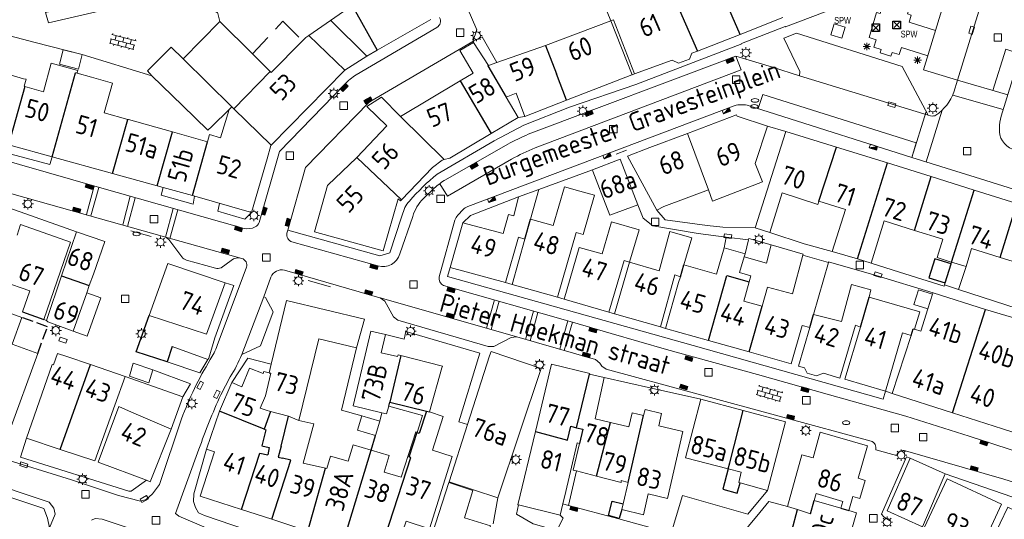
# Model space of a CAD drawing. Extents: x 168769 to 512904, y 516715 to 1559940.
# Tile 59 of 186: x 169092 to 169224, y 519513 to 519580. Entities that reach past the tile are written whole.
import ezdxf

# ---------------------------------------------------------------- set-up
doc = ezdxf.new("R2010")
doc.units = 0
doc.header["$MEASUREMENT"] = 0
doc.linetypes.add('HIDDEN', pattern=[4.5, 3, -1.5])
doc.linetypes.add('OVERBOUW', pattern=[2, 1.5, -0.5])
doc.layers.get('0').update_dxf_attribs({"linetype": 'CONTINUOUS'})
for name, color, linetype, lineweight in [('B01_HOOFDGEBOUW', 10, 'CONTINUOUS', 0), ('B02_bijgebouw', 12, 'CONTINUOUS', 0), ('B07_scheidingsmuur', 14, 'CONTINUOUS', 25), ('B16_LUIFEL', 6, 'OVERBOUW', 25), ('B17_Overbouw', 10, 'HIDDEN', 0), ('Q04_wegmarkering', 7, 'CONTINUOUS', 0), ('Q21_LANTAARNPAAL', 7, 'CONTINUOUS', 18), ('Q23_kolk', 7, 'CONTINUOUS', 18), ('Q26_BOOM', 7, 'CONTINUOUS', 18), ('Q28_rioolput', 7, 'CONTINUOUS', 18), ('Q92_BRANDKRAAN', 7, 'CONTINUOUS', 0), ('Q96_STRAATKOLK', 7, 'CONTINUOUS', 0), ('Q97_TROTTOIRKOLK', 7, 'CONTINUOUS', 0), ('S02_symb_open_verh', 7, 'CONTINUOUS', 13), ('T05_SCHUTTING', 7, 'CONTINUOUS', 25), ('V00_kant_verharding', 252, 'CONTINUOUS', 0), ('V03_kant_tegel_verh', 254, 'CONTINUOUS', 13), ('V04_Kant_op_inrit', 254, 'CONTINUOUS', 13), ('V11_VERKEERSDREMPEL', 7, 'CONTINUOUS', 0)]:
    doc.layers.add(name, color=color, linetype=linetype, lineweight=lineweight)
for name, color, linetype in [('B11_dakrand_hoofdgebouw', 20, 'CONTINUOUS'), ('B14_dakrand_bijgebouw', 30, 'CONTINUOUS'), ('Q34_Speelwerktuig', 32, 'CONTINUOUS'), ('Z02_Huisnummer', 253, 'CONTINUOUS'), ('Z06_STRAATNAAM', 7, 'CONTINUOUS')]:
    doc.layers.add(name, color=color, linetype=linetype)
doc.styles.add('ISOCP', font='isocp.shx', dxfattribs={"height": 1.8})
doc.styles.get("Standard").update_dxf_attribs({"font": 'ISOB.SHX'})

# ---------------------------------------------------------------- blocks, each defined once
blk = doc.blocks.new('Q21')
at = {"color": 0}
for points in [[(-1.5, 0), (-1, 0)], [(-1.06, 1.06), (-0.71, 0.71)], [(0, 1.5), (0, 1)], [(1.06, 1.06), (0.71, 0.71)], [(1.5, 0), (1, 0)], [(-1.06, -1.06), (-0.71, -0.71)], [(0, -1.5), (0, -1)], [(1.06, -1.06), (0.71, -0.71)]]:
    blk.add_lwpolyline(points, dxfattribs=at)
blk.add_circle((0, 0), 1, dxfattribs=at)
blk = doc.blocks.new('Q28')
at = {"color": 0}
blk.add_lwpolyline([(1, 1), (1, -1), (-1, -1), (-1, 1)], close=True, dxfattribs=at)
blk = doc.blocks.new('Q34')
at = {"color": 0}
for p, q in [((-0.7, 0.7), (0.7, -0.7)), ((0.7, 0.7), (-0.7, -0.7))]:
    blk.add_line(p, q, dxfattribs=at)
blk.add_lwpolyline([(1, 1), (1, -1), (-1, -1), (-1, 1)], close=True, dxfattribs=at)
blk = doc.blocks.new('Q23')
at = {"color": 0}
blk.add_lwpolyline([(0.99, -0.5), (-0.99, -0.5), (-0.99, 0.5), (0.99, 0.5), (0.99, -0.5)], dxfattribs=at)
blk = doc.blocks.new('Q96')
for p, q in [((-1, 0.88), (1, 0.88)), ((-1, 0.75), (1, 0.75)), ((-1, 0.63), (1, 0.63)), ((-1, 0.5), (1, 0.5)), ((-1, 0.38), (1, 0.38)), ((-1, 0.25), (1, 0.25)), ((-1, 0.12), (1, 0.12))]:
    blk.add_line(p, q)
at = {"color": 0}
blk.add_lwpolyline([(1, 1), (1, 0), (-1, 0), (-1, 1), (1, 1)], dxfattribs=at)
blk = doc.blocks.new('Q92')
at = {"color": 0}
blk.add_ellipse((0, 0), major_axis=(-0.991, 0), ratio=0.499983, start_param=1.570796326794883, end_param=7.853981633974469, dxfattribs=at)
blk = doc.blocks.new('S024')
at = {"color": 0}
for p, q in [((0, 1.2), (6.7, 1.2)), ((0, 0), (6.7, 0)), ((0.2, 1.2), (0.2, 0)), ((1.25, 1.5), (1.25, 1.2)), ((1.25, 0), (1.25, -1.2)), ((2.3, 1.2), (2.3, 0)), ((3.35, 1.5), (3.35, 1.2)), ((3.35, 0), (3.35, -1.2)), ((4.4, 1.2), (4.4, 0)), ((5.45, 1.5), (5.45, 1.2)), ((5.45, 0), (5.45, -1.2)), ((6.5, 1.2), (6.5, 0)), ((0, -1.2), (6.7, -1.2)), ((0.2, -1.2), (0.2, -1.5)), ((2.3, -1.2), (2.3, -1.5)), ((4.4, -1.2), (4.4, -1.5)), ((6.5, -1.2), (6.5, -1.5))]:
    blk.add_line(p, q, dxfattribs=at)
blk = doc.blocks.new('Q26')
at = {"color": 0}
for p, q in [((-1, 0), (1, 0)), ((-0.7, 0.7), (0.7, -0.7)), ((0.7, 0.7), (-0.7, -0.7)), ((0, 1), (0, -1))]:
    blk.add_line(p, q, dxfattribs=at)
blk = doc.blocks.new('Q97')
blk.add_hatch(color=256).paths.add_polyline_path([(-1, 1), (-1, 0), (1, 1)])
blk.add_line((1, 1), (-1, 0))
at = {"color": 0}
for points in [[(-1, 0), (-1, 1), (1, 1), (1, 0), (-1, 0)], [(0, 0.8), (0, 1)]]:
    blk.add_lwpolyline(points, dxfattribs=at)

msp = doc.modelspace()

# ---------------------------------------------------------------- linework, layer by layer
at = {"layer": 'B01_HOOFDGEBOUW'}
for points in [[(169171.15, 519579.75), (169169.48, 519583.95)], [(169136.73, 519581.78), (169130.94, 519577.82)], [(169123.43, 519575.36), (169119.09, 519579.67), (169114.21, 519574.7), (169112.63, 519576.26), (169109.45, 519573.08)], [(169147.2, 519579.94), (169140.06, 519575.86)], [(169171.15, 519579.75), (169162.44, 519576.46)], [(169171.52, 519579.89), (169171.15, 519579.75)], [(169173.99, 519572.57), (169171.15, 519579.75)], [(169174.3, 519572.68), (169171.52, 519579.89)], [(169188.37, 519577.95), (169194.07, 519580.18)], [(169130.94, 519577.82), (169130.55, 519577.55), (169130.11, 519577.11)], [(169182.69, 519575.73), (169188.37, 519577.95)], [(169130.11, 519577.11), (169125.94, 519572.87), (169125.81, 519573)], [(169154.86, 519573.8), (169152.85, 519576.88), (169151.03, 519575.8), (169152.81, 519572.8)], [(169162.44, 519576.46), (169155.98, 519574.19)], [(169125.81, 519573), (169123.43, 519575.36)], [(169140.06, 519575.86), (169138.65, 519575.05)], [(169181.95, 519575.46), (169181.63, 519574.64), (169180.15, 519574.12), (169179.31, 519574.5)], [(169182.69, 519575.73), (169181.95, 519575.46)], [(169100.09, 519572.78), (169100.19, 519573.15), (169096.62, 519574.12), (169095.6, 519570.32), (169093.15, 519571.02)], [(169138.65, 519575.05), (169135.73, 519573.18)], [(169155.98, 519574.19), (169154.86, 519573.8)], [(169179.31, 519574.5), (169174.3, 519572.68)], [(169093.15, 519571.02), (169093.06, 519571.04), (169093.29, 519571.97), (169092.96, 519572.05), (169091.19, 519572.55)], [(169106.86, 519566.62), (169103.7, 519567.51), (169104.79, 519571.46), (169102.01, 519572.24), (169100.09, 519572.78)], [(169109.45, 519573.08), (169110.06, 519572.45)], [(169110.06, 519572.45), (169114.13, 519568.49)], [(169135.73, 519573.18), (169135.68, 519573.14), (169125.94, 519563.19)], [(169152.81, 519572.8), (169151.08, 519571.77)], [(169173.99, 519572.57), (169173.96, 519572.56), (169167.42, 519570.02), (169165.26, 519569.19)], [(169151.08, 519571.77), (169143.13, 519567.02)], [(169157.22, 519569.59), (169158.53, 519570.1), (169159.69, 519567.03)], [(169140.6, 519569.57), (169138.67, 519568.35)], [(169140.6, 519569.57), (169143.13, 519567.02)], [(169157.22, 519569.59), (169158.82, 519566.89), (169155.24, 519564.75)], [(169165.26, 519569.19), (169159.69, 519567.03)], [(169114.13, 519568.49), (169117.51, 519565.2)], [(169117.44, 519563.66), (169117.71, 519564.6), (169119.2, 519564.16), (169120.32, 519567.95)], [(169120.32, 519567.95), (169118.02, 519565.7)], [(169137.35, 519561.57), (169141.35, 519565.78), (169138.67, 519568.35)], [(169192, 519565.72), (169187.96, 519567.06), (169187.88, 519567.23), (169181.36, 519564.76)], [(169106.86, 519566.62), (169106.95, 519566.6)], [(169106.95, 519566.6), (169112.78, 519564.96)], [(169112.78, 519564.96), (169117.44, 519563.66)], [(169118.02, 519565.7), (169117.51, 519565.2)], [(169155.24, 519564.75), (169149.74, 519561.46), (169148.98, 519561.27)], [(169181.36, 519564.76), (169176.37, 519562.88)], [(169184.14, 519557.26), (169181.36, 519564.76)], [(169190.36, 519552.16), (169194.47, 519565.01)], [(169190.38, 519560.75), (169192, 519565.72)], [(169194.47, 519565.01), (169201.19, 519562.94)], [(169096.75, 519561.64), (169091.32, 519563.14)], [(169125.94, 519563.19), (169125.9, 519563.14), (169125.38, 519561.36), (169123.29, 519554.22)], [(169177.28, 519554.55), (169173.37, 519561.71), (169176.37, 519562.88)], [(169208.01, 519560.82), (169201.19, 519562.94)], [(169096.75, 519561.64), (169104.8, 519559.42)], [(169131.69, 519551.65), (169133.42, 519557.84), (169133.47, 519557.85), (169137.27, 519561.49), (169137.35, 519561.57)], [(169148.98, 519561.27), (169148.68, 519561.19), (169147.43, 519560.2), (169143.3, 519555.92)], [(169191.34, 519558.29), (169190.38, 519560.75)], [(169208.01, 519560.82), (169213.81, 519559)], [(169110.76, 519557.78), (169104.8, 519559.42)], [(169184.14, 519557.26), (169184.71, 519555.75), (169191.34, 519558.29)], [(169213.81, 519559), (169219.55, 519557.2)], [(169111.57, 519557.56), (169110.76, 519557.78)], [(169115.45, 519556.49), (169111.57, 519557.56)], [(169161.56, 519557.29), (169160.44, 519553.34)], [(169163.47, 519552.47), (169165, 519557.65), (169167.01, 519557.08)], [(169167.01, 519557.08), (169169, 519556.52)], [(169178.23, 519555.03), (169184.14, 519557.26)], [(169198.86, 519555.74), (169198.72, 519555.3), (169193.99, 519556.85), (169192.33, 519551.56)], [(169219.55, 519557.2), (169225.2, 519555.43)], [(169123.29, 519554.22), (169115.45, 519556.49)], [(169143.3, 519555.92), (169143.15, 519555.77), (169142.86, 519556.05), (169140.82, 519549.12), (169131.69, 519551.65)], [(169169, 519556.52), (169167.46, 519551.3), (169166.53, 519551.57), (169164.05, 519542.94)], [(169203.98, 519548.03), (169200.64, 519549.04), (169202.4, 519554.63), (169198.86, 519555.74)], [(169178.23, 519555.03), (169177.28, 519554.55)], [(169149.76, 519546.88), (169151.46, 519552.85), (169156.83, 519551.41), (169157.54, 519553.96), (169158.24, 519553.78)], [(169160.44, 519553.34), (169163.47, 519552.47)], [(169173.65, 519547.59), (169174.91, 519551.91), (169171.26, 519552.97), (169170.01, 519548.7), (169166.96, 519549.56)], [(169211.61, 519551.83), (169207.54, 519553.12), (169205.81, 519547.49)], [(169095.67, 519539.95), (169099.21, 519550.26), (169092.55, 519552.61), (169092.1, 519551.19)], [(169100.01, 519551.65), (169098.03, 519545.79)], [(169100.01, 519551.65), (169103.8, 519550.37)], [(169177.59, 519546.47), (169179.02, 519551.68), (169181.93, 519550.86), (169180.88, 519547.26)], [(169192.33, 519551.56), (169190.36, 519552.16)], [(169216.35, 519547.67), (169214.61, 519548.21), (169215.35, 519550.65), (169211.61, 519551.83)], [(169101.71, 519544.48), (169102.26, 519546.03), (169103.8, 519550.37)], [(169159.69, 519550.69), (169158.88, 519550.94), (169157.14, 519544.88)], [(169158, 519544.63), (169159.69, 519550.69)], [(169164.94, 519542.66), (169166.96, 519549.56)], [(169185.21, 519546), (169186.26, 519549.53)], [(169186.26, 519549.53), (169189.02, 519548.72)], [(169222.99, 519548.25), (169219.19, 519549.45), (169218.45, 519547.03)], [(169173.65, 519547.59), (169172.92, 519547.82), (169170.89, 519540.95)], [(169171.65, 519540.74), (169173.65, 519547.59)], [(169173.65, 519547.59), (169177.59, 519546.47)], [(169188.9, 519548.32), (169188.29, 519546.23)], [(169189.02, 519548.72), (169188.9, 519548.32)], [(169195.33, 519543.37), (169196.7, 519548.53)], [(169196.7, 519548.53), (169200.12, 519547.56), (169198.13, 519540.64)], [(169205.81, 519547.49), (169203.98, 519548.03)], [(169216.53, 519547.62), (169216.35, 519547.67)], [(169218.45, 519547.03), (169216.53, 519547.62)], [(169227.83, 519544.12), (169226.05, 519544.68), (169226.77, 519547.06), (169222.99, 519548.25)], [(169112.18, 519547.45), (169109.7, 519540.51)], [(169119.8, 519544.86), (169112.18, 519547.45)], [(169149.76, 519546.88), (169157.14, 519544.88)], [(169185.21, 519546), (169180.88, 519547.26)], [(169189.57, 519544.99), (169189.8, 519545.8), (169188.29, 519546.23)], [(169090.21, 519545.05), (169093.79, 519543.79), (169092.8, 519541)], [(169098.03, 519545.79), (169096.01, 519539.82)], [(169180.41, 519545.65), (169179.68, 519545.9), (169177.76, 519539)], [(169180.41, 519545.65), (169180.18, 519544.89)], [(169188.85, 519542.43), (169189.57, 519544.99)], [(169099.57, 519538.43), (169101.37, 519543.52), (169101.71, 519544.48)], [(169117.3, 519538.03), (169119.8, 519544.86)], [(169164.05, 519542.94), (169158, 519544.63)], [(169178.44, 519538.77), (169180.18, 519544.89)], [(169191.31, 519541.74), (169192.02, 519544.29)], [(169195.33, 519543.37), (169192.02, 519544.29)], [(169201.86, 519539.71), (169203.2, 519544.61)], [(169203.2, 519544.61), (169205.79, 519543.91)], [(169205.53, 519542.96), (169205.79, 519543.91)], [(169127.95, 519542.52), (169125.93, 519534.04), (169125.65, 519532.87)], [(169127.95, 519542.52), (169138.34, 519540)], [(169170.89, 519540.95), (169164.94, 519542.66)], [(169188.85, 519542.43), (169191.31, 519541.74)], [(169212.31, 519540.98), (169205.53, 519542.96)], [(169213.37, 519541.41), (169214, 519543.36)], [(169214, 519543.36), (169214.06, 519543.54)], [(169214.06, 519543.54), (169221.05, 519541.29)], [(169211.58, 519538.69), (169212.31, 519540.98)], [(169212.42, 519538.42), (169213.37, 519541.41)], [(169230.68, 519538.46), (169221.05, 519541.29)], [(169096.01, 519539.82), (169095.67, 519539.95)], [(169117.3, 519538.03), (169109.7, 519540.51)], [(169138.34, 519540), (169137.29, 519536.2), (169132.27, 519537.39)], [(169177.76, 519539), (169171.65, 519540.74)], [(169198.13, 519540.64), (169201.86, 519539.71)], [(169096.17, 519539.66), (169099.57, 519538.43)], [(169140.58, 519535.54), (169141.15, 519537.95), (169139.21, 519538.42), (169138.63, 519535.99)], [(169177.76, 519539), (169178.44, 519538.77)], [(169184.14, 519537.17), (169178.44, 519538.77)], [(169197.63, 519538.91), (169196.64, 519539.18), (169195.17, 519534.07), (169189.57, 519535.65)], [(169204.39, 519538.96), (169203.75, 519539.23), (169201.66, 519532.17), (169199.47, 519532.81), (169198.52, 519532.48), (169197.31, 519532.83), (169196.92, 519533.52), (169196.16, 519533.75), (169197.63, 519538.91)], [(169207.72, 519530.43), (169202.32, 519532.01), (169204.39, 519538.96)], [(169212.42, 519538.42), (169211.58, 519538.69)], [(169132.27, 519537.39), (169129.61, 519526.52)], [(169189.57, 519535.65), (169184.14, 519537.17)], [(169211.13, 519537.85), (169209.99, 519538.21), (169207.72, 519530.43)], [(169208.63, 519530.13), (169211.13, 519537.85)], [(169138.63, 519535.99), (169136.83, 519528.45)], [(169093.35, 519524.16), (169096.78, 519533.98), (169096.94, 519533.92), (169097.48, 519535.46), (169098.73, 519535.03)], [(169098.73, 519535.03), (169101.86, 519533.96)], [(169142.83, 519535.28), (169142.77, 519535.03), (169140.58, 519535.54)], [(169142.83, 519535.28), (169143.21, 519535.19)], [(169143.21, 519535.19), (169148.72, 519533.76)], [(169152.07, 519525.98), (169155.01, 519535.14)], [(169155.01, 519535.14), (169155.2, 519535.7), (169161.88, 519533.42), (169156.11, 519516.19)], [(169101.86, 519533.96), (169106.47, 519532.37)], [(169119.05, 519527.76), (169120.68, 519531.57), (169122.04, 519531.02), (169123.03, 519533.48), (169124.85, 519532.76), (169124.94, 519533.05), (169125.65, 519532.87)], [(169148.66, 519533.55), (169147, 519527.66)], [(169148.72, 519533.76), (169148.66, 519533.55)], [(169161.11, 519525.03), (169163.26, 519534.04), (169168.34, 519532.79), (169168.31, 519532.69)], [(169106.47, 519532.37), (169105.1, 519528.57)], [(169125.88, 519532.81), (169125.16, 519529.8), (169124.46, 519528.17), (169125.27, 519527.87)], [(169168.31, 519532.69), (169170.25, 519532.22)], [(169170.25, 519532.22), (169169.09, 519526.74), (169171.09, 519526.26)], [(169183.12, 519529.35), (169181.09, 519521.55)], [(169188.78, 519527.84), (169183.12, 519529.35)], [(169216.66, 519527.54), (169208.63, 519530.13)], [(169105.1, 519528.57), (169102.45, 519521.15), (169097.84, 519522.67)], [(169109.32, 519518.55), (169102.9, 519520.98), (169105.65, 519528.37)], [(169105.65, 519528.37), (169107.34, 519527.64)], [(169125.27, 519527.87), (169125.86, 519527.71)], [(169136.83, 519528.45), (169140.66, 519527.53), (169141.29, 519527.39)], [(169141.58, 519528.43), (169146.08, 519527.17), (169145.36, 519524.93), (169145.17, 519524.99), (169143.23, 519518.95), (169140.98, 519519.62), (169141.64, 519521.83), (169139.23, 519522.56)], [(169141.29, 519527.39), (169141.58, 519528.43)], [(169175.52, 519527.17), (169175.71, 519527.98), (169177.88, 519527.43), (169177.54, 519525.8), (169180.75, 519525.04), (169178.71, 519516.14), (169176.13, 519516.74), (169175.49, 519513.95), (169172.62, 519514.65)], [(169107.34, 519527.64), (169112.6, 519525.36)], [(169121.96, 519514.66), (169116.49, 519516.43), (169118.39, 519522.32), (169117.3, 519522.71), (169119.05, 519527.76)], [(169125.86, 519527.71), (169128.22, 519527.08)], [(169128.22, 519527.08), (169129.61, 519526.52)], [(169147, 519527.66), (169148.84, 519527.05), (169147.39, 519522.57), (169150.04, 519521.72), (169146.99, 519512.1), (169143.89, 519513.1), (169142.97, 519510.41), (169141.09, 519511.06)], [(169171.09, 519526.26), (169173.57, 519525.66), (169174, 519527.54), (169175.52, 519527.17)], [(169194.42, 519526.34), (169188.78, 519527.84)], [(169223.3, 519525.41), (169216.66, 519527.54)], [(169112.6, 519525.36), (169109.83, 519518.36), (169109.32, 519518.55)], [(169129.61, 519526.52), (169131.59, 519526.06), (169130.2, 519520.84), (169133.15, 519520.15)], [(169156.11, 519516.19), (169149.62, 519518.34), (169152.07, 519525.98)], [(169188.37, 519518.2), (169192.02, 519517.19), (169194.42, 519526.34)], [(169229.93, 519523.27), (169223.3, 519525.41)], [(169097.84, 519522.67), (169093.35, 519524.16)], [(169158.79, 519515.28), (169161.11, 519525.03)], [(169204.09, 519518.84), (169205.35, 519523.16), (169199.04, 519524.97), (169198.09, 519521.55), (169196.59, 519521.92), (169194.68, 519515.07), (169196.01, 519514.64)], [(169139.23, 519522.56), (169136.84, 519523.29), (169136.17, 519521.08), (169133.85, 519521.76), (169133.32, 519520.11)], [(169166.99, 519523.47), (169166.68, 519523.55), (169165.15, 519517.07)], [(169166.59, 519519.8), (169166.15, 519519.91), (169166.99, 519523.47)], [(169181.09, 519521.55), (169186.78, 519520.07)], [(169215.68, 519519.42), (169212.64, 519512.34), (169207.94, 519514.47), (169210.99, 519521.48), (169215.68, 519519.42)], [(169133.15, 519520.15), (169133.32, 519520.11)], [(169186.78, 519520.07), (169188.53, 519519.62), (169188.18, 519518.25), (169188.37, 519518.2)], [(169169.23, 519519.11), (169166.59, 519519.8)], [(169173.45, 519518.26), (169172.55, 519518.5), (169172.51, 519518.25), (169169.23, 519519.11)], [(169204.09, 519518.84), (169205.02, 519518.52), (169204.33, 519516.14), (169203.37, 519516.39)], [(169220.18, 519508.93), (169212.88, 519512.23), (169215.92, 519518.75), (169223.15, 519515.36), (169220.18, 519508.93)], [(169145.61, 519505.86), (169149.59, 519518.25), (169152.79, 519517.17), (169151.65, 519513.55), (169155.15, 519512.47), (169152.48, 519503.82)], [(169172.79, 519515.4), (169173.45, 519518.26)], [(169165.15, 519517.07), (169164.77, 519515.43)], [(169198.22, 519515.86), (169198.48, 519516.77), (169202.04, 519515.71), (169201.77, 519514.84)], [(169203.37, 519516.39), (169202.83, 519514.53)], [(169164.4, 519513.88), (169158.88, 519515.26), (169158.79, 519515.28)], [(169164.77, 519515.43), (169164.4, 519513.88)], [(169172.62, 519514.65), (169172.79, 519515.4)], [(169201.77, 519514.84), (169198.22, 519515.86)], [(169222.49, 519507.85), (169220.95, 519508.58), (169224.01, 519514.96), (169227.94, 519513.12)], [(169126, 519513.35), (169121.96, 519514.66)], [(169196.01, 519514.64), (169197.72, 519514.09)], [(169202.83, 519514.53), (169203.86, 519514.23), (169201.96, 519507.55)], [(169130.83, 519511.79), (169126, 519513.35)]]:
    msp.add_lwpolyline(points, dxfattribs=at)
msp.add_lwpolyline([(169090.98, 519524.85), (169094.85, 519535.45), (169091.44, 519536.7), (169092.73, 519540.25), (169089.44, 519541.45), (169084.28, 519527.29)], close=True, dxfattribs=at)
at = {"layer": 'B02_bijgebouw'}
for points in [[(169152.85, 519576.88), (169152.9, 519576.9), (169152.81, 519577.04), (169154.02, 519577.63)], [(169155.98, 519574.19), (169154.02, 519577.63)], [(169100.26, 519573.31), (169097.75, 519573.99), (169098.25, 519575.9), (169100.77, 519575.27), (169100.26, 519573.31)], [(169168.71, 519559.92), (169172.42, 519561.34)], [(169172.42, 519561.34), (169174.77, 519555.26)], [(169168.78, 519559.74), (169168.71, 519559.92)], [(169169.88, 519556.86), (169168.78, 519559.74)], [(169158.24, 519553.78), (169158.87, 519556.29), (169161.56, 519557.29)], [(169171.01, 519553.85), (169169.88, 519556.86)], [(169174.77, 519555.26), (169171.01, 519553.85)], [(169186.26, 519549.53), (169186.53, 519550.94), (169189.47, 519550.59)], [(169189.47, 519550.59), (169189.02, 519548.72)], [(169189.51, 519550.74), (169189.47, 519550.59)], [(169189.51, 519550.74), (169192.49, 519549.91), (169191.88, 519547.48)], [(169191.88, 519547.48), (169188.9, 519548.32)], [(169216.53, 519547.62), (169216.46, 519547.39)], [(169218.45, 519547.03), (169217.46, 519543.96)], [(169214, 519543.36), (169212.1, 519543.94), (169211.5, 519541.98), (169213.37, 519541.41)], [(169215.66, 519544.85), (169215.58, 519544.59)], [(169217.46, 519543.96), (169215.58, 519544.59)], [(169139.82, 519524.5), (169137.44, 519525.24), (169138.02, 519527.15), (169140.4, 519526.41), (169139.82, 519524.5)], [(169166.59, 519519.8), (169165.54, 519515.19)], [(169165.54, 519515.19), (169164.77, 519515.43)]]:
    msp.add_lwpolyline(points, dxfattribs=at)
msp.add_lwpolyline([(169107.57, 519534.15), (169107.07, 519532.4), (169109.62, 519531.51), (169110.17, 519533.27)], close=True, dxfattribs=at)
at = {"layer": 'B07_scheidingsmuur'}
for points in [[(169188.37, 519577.95), (169185.2, 519585.32)], [(169179.5, 519583.06), (169182.69, 519575.73)], [(169136.73, 519581.78), (169140.06, 519575.86)], [(169133.86, 519579.82), (169138.65, 519575.05)], [(169130.94, 519577.82), (169135.73, 519573.18)], [(169162.44, 519576.46), (169163.9, 519572.7)], [(169114.21, 519574.7), (169120.7, 519568.32)], [(169154.77, 519573.76), (169154.86, 519573.8)], [(169154.77, 519573.76), (169157.22, 519569.59)], [(169096.75, 519561.64), (169099.87, 519572.84)], [(169100.09, 519572.78), (169099.87, 519572.84)], [(169120.98, 519568.05), (169125.81, 519573)], [(169165.26, 519569.19), (169163.9, 519572.7)], [(169151.08, 519571.77), (169155.24, 519564.75)], [(169093.15, 519571.02), (169090.95, 519563.24)], [(169120.7, 519568.32), (169120.32, 519567.95)], [(169120.98, 519568.05), (169120.7, 519568.32)], [(169125.94, 519563.19), (169120.98, 519568.05)], [(169104.8, 519559.42), (169106.86, 519566.62)], [(169143.13, 519567.02), (169148.98, 519561.27)], [(169110.76, 519557.78), (169112.78, 519564.96)], [(169115.45, 519556.49), (169117.44, 519563.66)], [(169198.86, 519555.74), (169201.19, 519562.94)], [(169137.35, 519561.57), (169143.3, 519555.92)], [(169203.98, 519548.03), (169208.01, 519560.82)], [(169211.61, 519551.83), (169213.81, 519559)], [(169216.53, 519547.62), (169219.55, 519557.2)], [(169222.99, 519548.25), (169225.2, 519555.43)], [(169159.69, 519550.69), (169160.44, 519553.34)], [(169180.41, 519545.65), (169180.88, 519547.26)], [(169215.66, 519544.85), (169216.46, 519547.39)], [(169098.03, 519545.79), (169101.71, 519544.48)], [(169184.14, 519537.17), (169186.62, 519545.83)], [(169186.62, 519545.83), (169189.57, 519544.99)], [(169204.39, 519538.96), (169205.53, 519542.96)], [(169092.8, 519541), (169095.67, 519539.95)], [(169189.57, 519535.65), (169191.31, 519541.74)], [(169216.66, 519527.54), (169221.05, 519541.29)], [(169096.01, 519539.82), (169096.17, 519539.66)], [(169197.63, 519538.91), (169198.13, 519540.64)], [(169211.13, 519537.85), (169211.43, 519538.74)], [(169211.43, 519538.74), (169211.58, 519538.69)], [(169143.21, 519535.19), (169141.74, 519528.97)], [(169097.84, 519522.67), (169101.86, 519533.96)], [(169125.65, 519532.87), (169125.88, 519532.81)], [(169166.59, 519525.55), (169168.31, 519532.69)], [(169141.58, 519528.43), (169141.74, 519528.97)], [(169141.74, 519528.97), (169146.6, 519527.75)], [(169125.01, 519525.36), (169119.05, 519527.76)], [(169125.86, 519527.71), (169125.01, 519525.36)], [(169127.24, 519523.08), (169128.22, 519527.08)], [(169146.6, 519527.75), (169145.65, 519524.78), (169145.34, 519524.91), (169144.27, 519521.65)], [(169146.6, 519527.75), (169147, 519527.66)], [(169173.45, 519518.26), (169175.52, 519527.17)], [(169186.98, 519520.88), (169188.78, 519527.84)], [(169125.23, 519525.27), (169124.68, 519523.13), (169125.66, 519522.93), (169125.47, 519521.94)], [(169125.01, 519525.36), (169125.23, 519525.27)], [(169161.11, 519525.03), (169165.37, 519523.9), (169165.84, 519525.74), (169166.59, 519525.55)], [(169166.59, 519525.55), (169167.42, 519525.34), (169166.99, 519523.47)], [(169169.23, 519519.11), (169171.09, 519526.26)], [(169127.24, 519523.08), (169126.88, 519521.61), (169127.44, 519521.48)], [(169121.96, 519514.66), (169124.44, 519522.18)], [(169124.44, 519522.18), (169125.47, 519521.94)], [(169128.55, 519521.22), (169127.44, 519521.48)], [(169135.52, 519510.27), (169139.23, 519522.56)], [(169141.09, 519511.06), (169144.52, 519521.57), (169144.27, 519521.65)], [(169126, 519513.35), (169128.55, 519521.22)], [(169130.83, 519511.79), (169133.15, 519520.15)], [(169186.78, 519520.07), (169186.98, 519520.88)], [(169197.72, 519514.09), (169198.22, 519515.86)], [(169201.77, 519514.84), (169202.83, 519514.53)]]:
    msp.add_lwpolyline(points, dxfattribs=at)
at = {"layer": 'B11_dakrand_hoofdgebouw'}
msp.add_lwpolyline([(169195.24, 519511.8), (169196.01, 519514.64)], dxfattribs=at)
at = {"layer": 'B14_dakrand_bijgebouw', "flags": 128}
msp.add_lwpolyline([(169216.46, 519547.39), (169214.3, 519548.07), (169213.5, 519545.52), (169215.66, 519544.85)], dxfattribs=at)
at = {"layer": 'B14_dakrand_bijgebouw'}
for points in [[(169186.78, 519520.07), (169186.07, 519517.37)], [(169186.07, 519517.37), (169187.96, 519516.82), (169188.37, 519518.2)], [(169170.84, 519513.86), (169171.32, 519515.77), (169172.79, 519515.4)], [(169172.26, 519513.47), (169170.84, 519513.86)], [(169172.62, 519514.65), (169172.26, 519513.47)]]:
    msp.add_lwpolyline(points, dxfattribs=at)
at = {"layer": 'B16_LUIFEL'}
msp.add_lwpolyline([(169094.85, 519535.45), (169096.14, 519539.01), (169092.73, 519540.25)], dxfattribs=at)
at = {"layer": 'B17_Overbouw'}
msp.add_lwpolyline([(169123.43, 519575.36), (169127.5, 519579.7), (169130.11, 519577.11)], dxfattribs=at)
at = {"layer": 'Q04_wegmarkering'}
for points in [[(169220.89, 519583.52), (169217.32, 519571.87)], [(169186.53, 519572.46), (169188.51, 519573.22), (169187.82, 519575.07)], [(169222.04, 519570.46), (169223.76, 519575.98), (169225.66, 519575.36)], [(169213.4, 519567.18), (169196.28, 519572.42)], [(169191.38, 519569.94), (169211.83, 519563.51), (169211.23, 519561.57)], [(169122.02, 519548.11), (169111.74, 519550.98)], [(169124.96, 519542.98), (169122.02, 519535.3)], [(169158.64, 519537.64), (169140.45, 519542.85)]]:
    msp.add_lwpolyline(points, dxfattribs=at)
msp.add_lwpolyline([(169148.4, 519558.06), (169149.39, 519556.38), (169157.95, 519561.35, -0.023776), (169161.07, 519562.84), (169188.51, 519573.21), (169187.82, 519575.07)], format="xyb", dxfattribs=at)
at = {"layer": 'T05_SCHUTTING'}
for points in [[(169112.73, 519536.35), (169112.07, 519534.33), (169107.96, 519535.68), (169109.7, 519540.51)], [(169139.23, 519522.56), (169139.82, 519524.5)]]:
    msp.add_lwpolyline(points, dxfattribs=at)
at = {"layer": 'V00_kant_verharding'}
msp.add_line((169117.51, 519534.63), (169117.63, 519534.83), dxfattribs=at)
for points in [[(169324.14, 519640.65, 0.372557), (169317.6, 519642.6), (169269.88, 519618.91), (169236.53, 519602.38), (169234.29, 519601.27, 0.185536), (169233.32, 519600.14), (169223.13, 519567.05, 0.063386), (169222.89, 519565.44, 0.326429), (169224.63, 519562.64), (169268.77, 519548.78, 0.221646), (169272.41, 519549.21)], [(169222.81, 519602.49), (169223.7, 519600.25), (169222.5, 519596.24), (169220.29, 519588.97), (169213.48, 519586.25), (169213.44, 519586.33), (169199.66, 519581.07), (169199.71, 519580.96), (169194.43, 519578.94), (169194.38, 519579), (169188.57, 519576.76), (169188.6, 519576.71), (169174.47, 519571.27), (169165.65, 519568.24), (169159.58, 519565.88), (169155.61, 519563.76), (169148.05, 519559.34, 0.043515), (169144.34, 519555.75, 0.061873), (169143.74, 519554.91), (169143.29, 519553.61), (169141.71, 519548.84), (169140.41, 519548.43)], [(169140.15, 519547.1, 0.411774), (169143.06, 519548.72), (169144.78, 519553.69, -0.120147), (169146.2, 519556.09), (169147.64, 519557.45, -0.051233), (169149.16, 519558.59), (169157.43, 519563.33, -0.0167), (169160.17, 519564.64), (169187.82, 519575.07), (169192.68, 519573.59), (169196.28, 519572.42), (169196.34, 519573.01), (169194.2, 519577.46), (169195.89, 519578.1), (169209.93, 519573.69), (169213.4, 519567.17), (169213.74, 519567.08, 0.117165), (169214.45, 519567.18, 0.152493), (169216.83, 519570.25), (169217.32, 519571.87), (169212.79, 519573.25), (169216.33, 519584.92), (169220.89, 519583.52), (169225.57, 519598.83, 0.123383)], [(169148.34, 519580.19, -0.411981), (169147.99, 519578.88)], [(169135.7, 519571.27, -0.059922), (169137.24, 519572.57)], [(169325.59, 519512.64, 0.424612), (169324.8, 519516.27), (169283.97, 519538.7), (169283.31, 519538.97), (169219.65, 519558.92), (169211.23, 519561.57), (169193.08, 519567.33), (169189.57, 519568.44, 0.149307), (169187.59, 519568.44), (169152.1, 519555.01, 0.090214), (169151.49, 519554.62), (169150.77, 519553.87, 0.067365), (169150.37, 519553.19), (169148.32, 519545.64, 0.361656), (169148.89, 519544.5), (169166.03, 519539.61)], [(169102.43, 519557.72), (169085.91, 519562.48), (169085.07, 519562.72, -0.030259), (169084.5, 519562.89, -0.356243), (169081.23, 519568.41)], [(169123.79, 519552.3, 0.194012), (169124.31, 519552.9)], [(169122.32, 519552.09, 0.169521), (169123.79, 519552.3)], [(169128.13, 519551.87), (169128.02, 519551.47, 0.368525), (169128.7, 519550.3), (169140.15, 519547.1)], [(169112.44, 519550.44, 0.137598), (169111.74, 519550.98)], [(169114.64, 519547.88, -0.175024), (169114.03, 519548.3)], [(169122.02, 519548.11, 0.223428), (169120.6, 519547.85)], [(169122.64, 519546.92, 0.421672), (169122.02, 519548.11)], [(169119.25, 519546.86, -0.162926), (169118.5, 519546.79)], [(169127.7, 519546.53, 0.374723), (169125.9, 519545.62)], [(169206.42, 519522.61, 0.394332), (169205.8, 519523.78), (169170.54, 519533.36), (169169.95, 519533.77), (169169.71, 519534.16), (169169.13, 519534.63), (169158.64, 519537.64), (169157.89, 519537.55), (169155.58, 519536.37), (169154.82, 519536.36), (169142.81, 519539.87), (169142.22, 519540.33), (169141.05, 519542.41), (169140.45, 519542.85), (169140.39, 519542.87)], [(169117.81, 519534.62, 0.057839), (169118.75, 519536.49)], [(169113.99, 519526.73, -0.046763), (169117.81, 519534.62)], [(169122.02, 519535.3, -0.045734), (169120.48, 519532.32)], [(169119.23, 519529.92, 0.02586), (169116.31, 519522.68)], [(169233.08, 519515.58), (169228.78, 519517.04), (169223.48, 519518.69), (169210.4, 519522.49, 0.406229), (169209.19, 519521.84)]]:
    msp.add_lwpolyline(points, format="xyb", dxfattribs=at)
for points in [[(169117.79, 519584.52), (169096.27, 519579.47), (169095.89, 519580.85), (169116.91, 519585.78)], [(169150.03, 519586.19), (169153.3, 519578.55), (169152.78, 519577.02), (169139.18, 519569.06), (169138.9, 519568.82), (169130.52, 519560.21), (169128.13, 519551.87)], [(169117.79, 519584.52), (169118.62, 519580.88), (169118.77, 519580.91), (169119.09, 519579.67)], [(169110.06, 519572.45), (169100.75, 519575.29), (169094.31, 519576.93), (169086.58, 519578.98)], [(169137.24, 519572.57), (169147.99, 519578.88)], [(169173.99, 519572.57), (169174.3, 519572.68)], [(169124.31, 519552.9), (169127.02, 519562.34), (169135.7, 519571.27)], [(169159.69, 519567.03), (169158.82, 519566.89)], [(169101.46, 519553.89), (169084.73, 519558.56), (169083.33, 519558.95), (169062.31, 519564.81)], [(169192, 519565.72), (169194.47, 519565.01)], [(169096.75, 519561.64), (169096.47, 519560.6), (169090.66, 519562.18)], [(169161.56, 519557.29), (169168.71, 519559.92)], [(169102.43, 519557.72), (169122.32, 519552.09)], [(169111.57, 519557.56), (169111.29, 519556.52), (169115.53, 519555.33), (169115.72, 519556.41)], [(169085.97, 519556.08), (169086.19, 519556.53), (169100.01, 519551.65)], [(169119.07, 519555.44), (169118.81, 519554.39), (169122.43, 519553.34)], [(169151.46, 519552.85), (169152.48, 519553.84), (169158.87, 519556.29)], [(169123.29, 519554.22), (169122.43, 519553.34)], [(169174.77, 519555.26), (169175.46, 519553.48), (169176.74, 519552.45), (169182.78, 519551.41), (169186.53, 519550.94)], [(169190.36, 519552.16), (169186.07, 519552.28), (169183.97, 519552.49), (169178.4, 519553.24), (169177.28, 519554.55)], [(169111.74, 519550.98), (169101.46, 519553.89)], [(169128.13, 519551.87), (169140.41, 519548.43)], [(169200.64, 519549.04), (169196.88, 519550.07), (169192.33, 519551.56)], [(169114.03, 519548.3), (169112.44, 519550.44)], [(169192.49, 519549.91), (169196.76, 519548.67), (169196.7, 519548.53)], [(169118.5, 519546.79), (169114.64, 519547.88)], [(169120.6, 519547.85), (169119.25, 519546.86)], [(169200.12, 519547.56), (169200.15, 519547.66), (169206.47, 519545.82), (169214.06, 519543.54)], [(169118.75, 519536.49), (169122.64, 519546.92)], [(169127.7, 519546.53), (169140.39, 519542.87)], [(169182.13, 519536.5), (169149.41, 519545.71), (169149.76, 519546.88)], [(169215.58, 519544.59), (169215.53, 519544.43), (169209.57, 519546.28), (169205.81, 519547.49)], [(169125.9, 519545.62), (169124.96, 519542.98), (169125.18, 519542.9), (169126.21, 519540.97), (169124.53, 519536.48)], [(169117.63, 519534.83), (169118.45, 519537.53), (169120.98, 519544.48), (169119.8, 519544.86)], [(169157.14, 519544.88), (169158, 519544.63)], [(169226.9, 519540.98), (169226.88, 519540.89), (169217.46, 519543.96)], [(169099.57, 519538.43), (169101.45, 519537.76), (169103.26, 519542.85), (169101.37, 519543.52)], [(169164.05, 519542.94), (169164.94, 519542.66)], [(169170.89, 519540.95), (169171.65, 519540.74)], [(169141.15, 519537.95), (169143.63, 519537.36), (169143.84, 519538.38), (169153.71, 519535.5), (169150.93, 519526.35)], [(169304.94, 519486.96), (169275.83, 519502.72), (169271.17, 519505.21), (169266.14, 519507.54), (169259.3, 519510.29), (169252.82, 519512.81), (169244.86, 519515.63), (169237.74, 519518.19), (169232.67, 519519.94), (169218.85, 519524.43), (169210.44, 519527.07), (169200.29, 519529.95), (169190.67, 519532.63), (169178.56, 519535.97), (169171.21, 519538.11), (169166.03, 519539.61)], [(169124.53, 519536.48), (169122.02, 519535.3)], [(169137.29, 519536.2), (169135.31, 519527.89)], [(169207.42, 519529.37), (169182.13, 519536.5)], [(169125.93, 519534.04), (169122.84, 519534.82), (169120.68, 519531.57)], [(169106.47, 519532.37), (169114.18, 519529.66)], [(169120.48, 519532.32), (169119.23, 519529.92)], [(169170.25, 519532.22), (169176.57, 519530.82), (169183.12, 519529.35)], [(169112.6, 519525.36), (169114.18, 519529.66)], [(169207.72, 519530.43), (169207.42, 519529.37)], [(169208.63, 519530.13), (169207.72, 519530.43)], [(169135.31, 519527.89), (169138.02, 519527.15)], [(169111.04, 519517.99), (169113.99, 519526.73)], [(169140.4, 519526.41), (169140.66, 519527.53)], [(169074.29, 519522.71), (169073.91, 519522.81), (169073.42, 519523.22), (169073.22, 519523.64), (169073.76, 519525.69), (169074.15, 519526.27), (169074.68, 519526.54), (169075.29, 519526.44), (169089.59, 519521.65), (169099.34, 519518.62), (169105.58, 519516.54), (169108.51, 519515.75), (169109.29, 519515.99), (169110.15, 519516.73), (169111.04, 519517.99)], [(169152.07, 519525.98), (169150.93, 519526.35)], [(169093.35, 519524.16), (169092.55, 519521.63), (169106.99, 519517.11), (169107.27, 519517.1), (169109.32, 519518.55)], [(169096.43, 519512.22), (169097.17, 519514.05), (169096.99, 519514.85), (169096.35, 519515.65), (169077.91, 519521.79), (169074.29, 519522.71)], [(169116.31, 519522.68), (169113.19, 519514.13)], [(169117.3, 519522.71), (169115.61, 519516.76)], [(169206.42, 519522.61), (169209.19, 519521.84)], [(169210.51, 519521.69), (169207.19, 519514.04), (169207.51, 519513.66), (169208.32, 519513.16)], [(169210.99, 519521.48), (169210.51, 519521.69)], [(169073.56, 519521.25), (169083.53, 519516.16), (169084.54, 519518.49), (169095.66, 519514.81), (169096.15, 519513.49), (169096.43, 519512.22)], [(169239.34, 519510.11), (169229.68, 519514.57), (169215.68, 519519.42)], [(169115.61, 519516.76), (169115.58, 519515.73), (169115.87, 519514.91), (169116.24, 519514.23), (169117.06, 519513.84), (169130.2, 519509.36), (169130.83, 519511.79)], [(169156.11, 519516.19), (169155.47, 519512.75)], [(169189.4, 519514.03), (169180.7, 519516.54), (169179.18, 519511.5), (169178.96, 519511.54), (169172.21, 519513.43), (169165.54, 519515.19)], [(169189.4, 519514.03), (169192.02, 519517.19)], [(169158.88, 519515.26), (169158.61, 519514.05), (169160.8, 519512.76), (169163.96, 519511.84), (169164.79, 519513.5), (169164.4, 519513.88)], [(169184.94, 519506.99), (169190.99, 519514.27), (169192.2, 519515.73)], [(169192.2, 519515.73), (169194.68, 519515.07)], [(169109.4, 519511.39), (169103.43, 519513.36), (169102.5, 519513.45), (169101.99, 519513.24)], [(169113.19, 519514.13), (169113.37, 519513.98), (169113.65, 519513.77), (169117.28, 519512.21)]]:
    msp.add_lwpolyline(points, dxfattribs=at)
at = {"layer": 'V03_kant_tegel_verh'}
for points in [[(169213.35, 519575.1), (169209.87, 519576.2), (169209.56, 519575.26), (169208.62, 519575.52), (169208.44, 519575.03), (169207.01, 519575.48), (169207.16, 519575.94), (169206.19, 519576.27), (169206.49, 519577.24), (169205.53, 519577.53), (169206.55, 519580.89), (169207.01, 519580.73), (169207.31, 519581.72), (169207.81, 519581.58), (169207.94, 519582.07), (169210.82, 519581.16), (169210.67, 519580.68), (169211.14, 519580.53), (169210.86, 519579.56), (169214.38, 519578.49)], [(169202.35, 519578.92), (169200.9, 519579.36), (169200.46, 519577.9), (169201.91, 519577.46), (169202.35, 519578.92)], [(169112.07, 519534.33), (169116.41, 519532.85), (169117.51, 519534.63), (169112.73, 519536.35)], [(169110.17, 519533.27), (169115.21, 519531.41), (169114.18, 519529.66)]]:
    msp.add_lwpolyline(points, dxfattribs=at)
at = {"layer": 'V04_Kant_op_inrit'}
for points in [[(169190.78, 519568.06), (169191.38, 519569.94)], [(169171.86, 519562.01), (169173.26, 519562.53)], [(169107.26, 519551.79), (169109.94, 519551.01)], [(169130.84, 519545.17), (169133.85, 519544.31)]]:
    msp.add_lwpolyline(points, dxfattribs=at)
at = {"layer": 'V11_VERKEERSDREMPEL'}
for points in [[(169217.32, 519571.85), (169224, 519569.88)], [(169223.4, 519567.93), (169216.71, 519569.86)], [(169211.23, 519561.57), (169213.13, 519567.69)], [(169215.29, 519567.87), (169213.13, 519560.98)], [(169101.32, 519553.94), (169102.35, 519557.74)], [(169102.97, 519557.57), (169101.9, 519553.77)], [(169106.17, 519552.56), (169107.17, 519556.38)], [(169107.84, 519556.19), (169106.8, 519552.38)], [(169111.86, 519550.93), (169112.88, 519554.76)], [(169113.49, 519554.59), (169112.45, 519550.78)], [(169155.68, 519542.57), (169154.62, 519538.82)], [(169155.24, 519538.63), (169156.29, 519542.39)], [(169160.85, 519541.09), (169159.81, 519537.3)], [(169160.42, 519537.13), (169161.43, 519540.92)], [(169165.41, 519539.79), (169164.35, 519536)], [(169164.96, 519535.82), (169166.03, 519539.61)]]:
    msp.add_lwpolyline(points, dxfattribs=at)

# ---------------------------------------------------------------- block references
at = {"layer": 'Q21_LANTAARNPAAL', "xscale": 0.5, "yscale": 0.5}
for p in [(169153.28, 519577.79), (169189.13, 519575.5), (169134.26, 519570.07), (169214.03, 519568.13), (169167.43, 519567.72), (169146.95, 519557.13), (169093.52, 519555.36), (169123.64, 519553.84), (169111.19, 519550.27), (169190.87, 519550.61), (169129.55, 519545.14), (169097.25, 519538.52), (169108.67, 519538.08), (169144.5, 519538.4), (169161.67, 519533.94), (169176.96, 519530.58), (169115.36, 519528.78), (169197.1, 519525.2), (169209.81, 519521.91), (169158.5, 519521.3), (169100.82, 519518.71), (169207.93, 519512.97)]:
    msp.add_blockref('Q21', p, dxfattribs=at)
at = {"layer": 'Q23_kolk'}
for p, xscale, yscale, rotation in [((169219.19, 519578.5), 0.5, 0.5, 72.87606902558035), ((169208.56, 519568.59), 0.5, 0.5, 344.1974860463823), ((169186.73, 519551.08), 0.5, 0.5, 353.0321941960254), ((169206.73, 519545.94), 0.5, 0.5, 342.5838707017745), ((169098.21, 519537.22), 0.4999999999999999, 0.4999999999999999, 340.6388092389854), ((169116.49, 519531.21), 0.5, 0.5, 62.36225853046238), ((169118.7, 519530), 0.4999999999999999, 0.4999999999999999, 63.13308410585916), ((169093, 519520.61), 0.4999999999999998, 0.4999999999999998, 161.8647410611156), ((169109.03, 519516.06), 0.5, 0.5, 29.39763840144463)]:
    msp.add_blockref('Q23', p, dxfattribs=dict(at, xscale=xscale, yscale=yscale, rotation=rotation))
at = {"layer": 'Q26_BOOM', "xscale": 0.5, "yscale": 0.5}
for p in [(169205.24, 519576.33), (169212, 519574.52)]:
    msp.add_blockref('Q26', p, dxfattribs=at)
at = {"layer": 'Q28_rioolput', "xscale": 0.5, "yscale": 0.5}
for p in [(169151.09, 519578.19), (169222.69, 519577.53), (169187.85, 519571.91), (169135.59, 519568.46), (169171.49, 519565.32), (169128.42, 519561.79), (169218.6, 519562.4), (169148.49, 519556.05), (169110.33, 519553.34), (169177.06, 519552.98), (169125.28, 519548.22), (169204.31, 519547.24), (169144.89, 519544.64), (169106.49, 519542.72), (169184.16, 519532.92), (169197.18, 519529.21), (169208.96, 519525.52), (169212.75, 519524.3), (169101.2, 519516.68), (169110.59, 519513.21), (169206.1, 519513.48)]:
    msp.add_blockref('Q28', p, dxfattribs=at)
at = {"layer": 'Q34_Speelwerktuig', "xscale": 0.5, "yscale": 0.5}
for p in [(169206.45, 519578.84), (169209.22, 519579.21)]:
    msp.add_blockref('Q34', p, dxfattribs=at)
at = {"layer": 'Q92_BRANDKRAAN', "xscale": 0.5, "yscale": 0.5}
for p in [(169190.26, 519568.35), (169190.35, 519569.16), (169108.01, 519551.38), (169202.49, 519526.22)]:
    msp.add_blockref('Q92', p, dxfattribs=at)
at = {"layer": 'Q96_STRAATKOLK'}
for p, xscale, yscale, rotation in [((169186.95, 519574.74), 0.4999999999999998, 0.4999999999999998, 200.8728461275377), ((169135.49, 519571.06), 0.5, 0.5, 224.9695397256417), ((169138.96, 519568.96), 0.5, 0.5, 30.5943974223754), ((169168.18, 519567.66), 0.4999999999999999, 0.4999999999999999, 200.798111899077), ((169152.82, 519560.69), 0.5000000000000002, 0.5000000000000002, 209.8189770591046), ((169101.78, 519557.91), 0.5, 0.5, 162.9542628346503), ((169099.97, 519554.31), 0.5, 0.5, 344.3859608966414), ((169124.76, 519554.48), 0.4999999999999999, 0.4999999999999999, 254.0349812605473), ((169128.41, 519552.83), 0.4999999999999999, 0.4999999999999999, 72.81811139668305), ((169121.65, 519552.28), 0.5, 0.5, 162.9542628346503), ((169119.75, 519548.87), 0.5, 0.5, 344.3859608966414), ((169129.55, 519545.99), 0.5, 0.5, 343.3090080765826), ((169139.69, 519547.23), 0.4999999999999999, 0.4999999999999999, 163.9776573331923), ((169138.83, 519543.31), 0.5, 0.5, 343.3090080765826), ((169149.95, 519544.13), 0.4999999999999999, 0.4999999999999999, 163.9776573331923), ((169149.72, 519540.25), 0.5, 0.5, 343.309008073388), ((169168.86, 519538.79), 0.4999999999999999, 0.4999999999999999, 163.9776573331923), ((169167.82, 519535), 0.5, 0.5, 343.309008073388), ((169181.61, 519535.01), 0.4999999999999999, 0.4999999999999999, 163.9776573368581), ((169180.79, 519530.73), 0.5, 0.5, 343.309008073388), ((169197.07, 519530.85), 0.4999999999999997, 0.4999999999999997, 164.1551901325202), ((169195.02, 519526.71), 0.5, 0.5, 345.6573799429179), ((169220.91, 519523.76), 0.5, 0.5, 162.8181113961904), ((169219.46, 519519.86), 0.4999999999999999, 0.4999999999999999, 343.7173999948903), ((169166.3, 519514.99), 0.4999999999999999, 0.4999999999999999, 164.9187104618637)]:
    msp.add_blockref('Q96', p, dxfattribs=dict(at, xscale=xscale, yscale=yscale, rotation=rotation))
at = {"layer": 'Q97_TROTTOIRKOLK'}
for p, xscale, yscale, rotation in [((169186.46, 519568.01), 0.5, 0.5, 200.7029853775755), ((169206.19, 519563.16), 0.5, 0.5, 162.2599319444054), ((169170.57, 519562), 0.4999999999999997, 0.4999999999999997, 200.7029853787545), ((169155.18, 519556.18), 0.4999999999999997, 0.4999999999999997, 200.7029853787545)]:
    msp.add_blockref('Q97', p, dxfattribs=dict(at, xscale=xscale, yscale=yscale, rotation=rotation))
at = {"layer": 'S02_symb_open_verh'}
for p, xscale, yscale, rotation in [((169107.78, 519576.51), 0.4999999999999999, 0.4999999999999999, 165.2268333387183), ((169193.88, 519529.64), 0.5, 0.5, 164.3085984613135)]:
    msp.add_blockref('S024', p, dxfattribs=dict(at, xscale=xscale, yscale=yscale, rotation=rotation))

# ---------------------------------------------------------------- texts
at = {"layer": 'V03_kant_tegel_verh', "width": 0.711111}
for p in [(169200.9, 519579.36), (169209.75, 519577.54)]:
    msp.add_text('SPW', height=0.9, dxfattribs=at).set_placement(p)
at = {"layer": 'Z02_Huisnummer', "style": 'ISOCP'}
for s, rotation, p in [('61', 23.547, (169175.58, 519577.47)), ('60', 21.6286, (169166.03, 519574.3)), ('59', 21.1843, (169158.33, 519571.59)), ('53', 45.8958, (169127.29, 519568.94)), ('58', 30.4944, (169153.22, 519568.61)), ('50', 344.4442, (169092.93, 519567.05)), ('57', 21.1323, (169147.3, 519565.5)), ('51', 344.1406, (169099.7, 519564.89)), ('51a', 344.2888, (169106.3, 519562.48)), ('51b', 74.3502, (169114.47, 519558.07)), ('56', 46.8001, (169140.93, 519559.75)), ('69', 22.0428, (169185.77, 519560.22)), ('68', 20.3455, (169178.12, 519559.13)), ('52', 343.9949, (169118.45, 519559.54)), ('68a', 20.3455, (169170.25, 519555.94)), ('70', 342.0348, (169193.61, 519558.17)), ('55', 46.4742, (169136.22, 519553.98)), ('71', 342.5272, (169200.69, 519555.79)), ('72', 342.9377, (169207.01, 519553.91)), ('73', 343.2643, (169212.86, 519552.06)), ('48', 344.0125, (169160.62, 519549.38)), ('74', 342.913, (169218.53, 519550.19)), ('49', 343.9798, (169152.26, 519548.99)), ('68', 340.7948, (169098.57, 519547.38)), ('67', 341.0484, (169092.09, 519545.36)), ('47', 343.6109, (169167.06, 519545.88)), ('46', 344.4416, (169174.05, 519543.92)), ('74', 340.6302, (169113.49, 519541.49)), ('45', 344.0596, (169180.14, 519541.57)), ('69', 341.3073, (169096.71, 519540.22)), ('44', 344.0869, (169185.5, 519539.91)), ('43', 343.9717, (169191.36, 519538.22)), ('41b', 342.1602, (169213.24, 519538)), ('42', 343.5227, (169197.98, 519537.11)), ('41', 343.7206, (169204.68, 519536.7)), ('40b', 342.1602, (169219.86, 519534.9)), ('73B', 76.9488, (169140.34, 519528.79)), ('44', 340.397, (169096.3, 519531.58)), ('41a', 342.1602, (169211.03, 519531.17)), ('43', 340.2816, (169100.91, 519529.88)), ('73', 346.247, (169126.14, 519530.6)), ('76', 344.2911, (169143.01, 519529.34)), ('40', 342.1602, (169218.74, 519529.1)), ('75', 340.1891, (169120.3, 519527.95)), ('77', 346.3992, (169162.26, 519526.38)), ('76a', 341.5172, (169152.43, 519524.57)), ('42', 338.4218, (169105.66, 519524.12)), ('78', 345.4313, (169167.36, 519523.81)), ('85a', 345.564, (169181.56, 519522.23)), ('81', 346.7151, (169161.56, 519520.28)), ('85b', 345.3284, (169187.29, 519520.71)), ('41', 341.7642, (169119.29, 519520.05)), ('79', 346.9396, (169169.82, 519519.99)), ('40', 342.0139, (169123.48, 519518.44)), ('83', 347.1131, (169174.37, 519517.97)), ('86', 343.6889, (169198.4, 519517.81)), ('39', 344.4978, (169128.25, 519516.96)), ('38A', 73.7464, (169135.48, 519514.27)), ('37', 342.3946, (169143.68, 519516.77)), ('38', 341.9272, (169138.13, 519516.43)), ('87', 336.7809, (169208.92, 519514.87)), ('30c', 73.9373, (169199.69, 519509.39)), ('93', 335.2079, (169215.18, 519512.18))]:
    msp.add_text(s, height=2.5, rotation=rotation, dxfattribs=at).set_placement(p)
at = {"layer": 'Z06_STRAATNAAM', "style": 'ISOCP'}
for s, rotation, p in [('Burgemeester Gravesteinplein', 20.2467, (169154.77, 519557.77)), ('Pieter Hoekman straat', 344.3218, (169148.18, 519541.09))]:
    msp.add_text(s, height=2.5, rotation=rotation, dxfattribs=at).set_placement(p)

doc.saveas('drawing.dxf')
